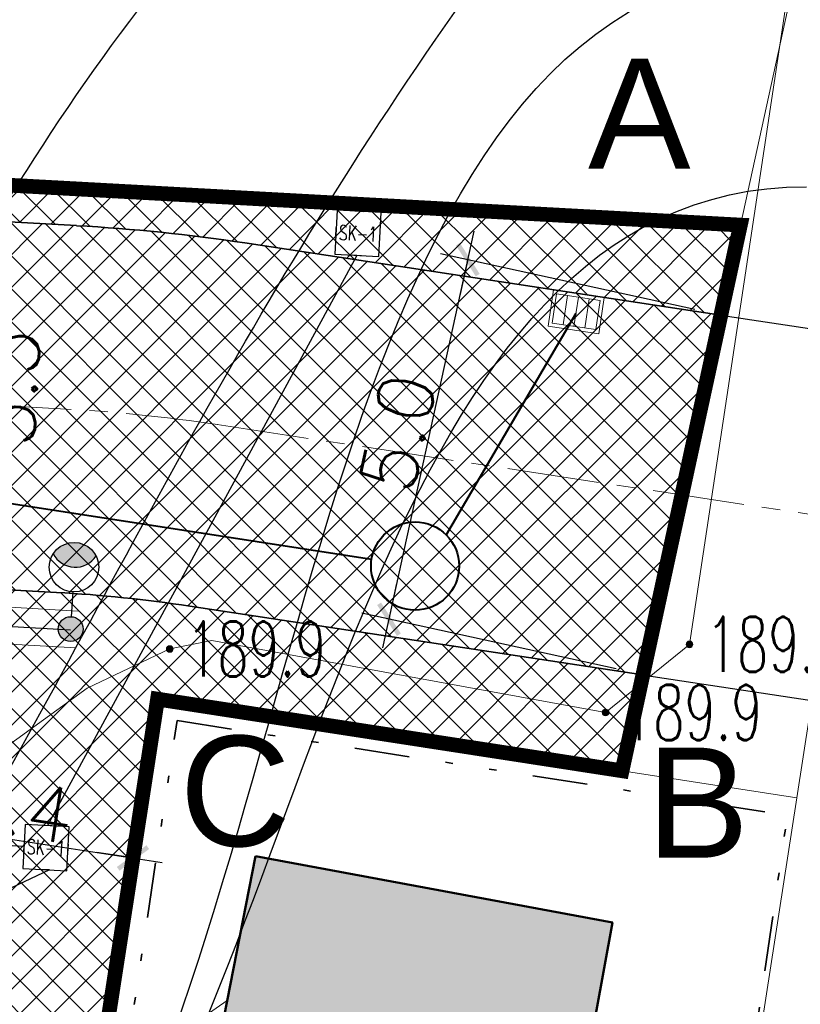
# Model space of a CAD drawing. Header units: metres. Extents: x 5515420 to 5516573, y 5683131 to 5683463.
# Tile 59 of 94: x 5516090 to 5516101, y 5683310 to 5683324. Entities that reach past the tile are written whole.
import ezdxf
from ezdxf import colors
from ezdxf.entities.mleader import LeaderData, LeaderLine
from ezdxf.enums import TextEntityAlignment as Align
from ezdxf.lldxf.tags import DXFTag
from ezdxf.math import Vec2, Vec3

# ---------------------------------------------------------------- set-up
doc = ezdxf.new("R2010")
doc.units = ezdxf.units.M
for name, pattern in [('CENTER', [2, 1.25, -0.25, 0.25, -0.25]), ('L_0_02', [0]), ('L_0_07', [2.25, 0.75, -0.5, 0, -0.5, 0, -0.5])]:
    doc.linetypes.add(name, pattern=pattern)
doc.layers.get('0').update_dxf_attribs({"linetype": 'CONTINUOUS', "lineweight": 18, "true_color": 0x000000})
doc.layers.get('Defpoints').update_dxf_attribs({"linetype": 'CONTINUOUS'})
for name, color, linetype in [('--EL_0', 240, 'CONTINUOUS'), ('--EL_KALBE_Nn', 240, '--LINIA_nN'), ('--EL_LEGENDA', 240, 'CONTINUOUS'), ('--EL_projektowane', 240, 'CONTINUOUS'), ('A-Bilans', 184, 'CONTINUOUS'), ('A-Drogi zjazd', 170, 'CONTINUOUS'), ('A-Granica', 94, 'CENTER'), ('A-Nawierzchnie', 41, 'CONTINUOUS'), ('CEG_SEL_atrybut_bloku1', 7, 'CONTINUOUS'), ('CEG_SEL_atrybut_bloku2', 9, 'CONTINUOUS')]:
    doc.layers.add(name, color=color, linetype=linetype)
for name, color, linetype, lineweight in [('A-Drogi', 170, 'CONTINUOUS', 35), ('D-WYMIARY', 7, 'CONTINUOUS', 15), ('DR_wpusty', 154, 'CONTINUOUS', 35), ('RR_kd', 106, 'CONTINUOUS', 40)]:
    doc.layers.add(name, color=color, linetype=linetype, lineweight=lineweight)
for name, color, linetype, lineweight, true_color in [('EGB_Budynek', 7, 'CONTINUOUS', 50, 0x0a0909), ('EGB_DzialkaEwidencyjna', 7, 'L_0_02', 18, 0x000000), ('GES_PrzewodElektroenergetyczny', 1, 'CONTINUOUS', 18, 0xff0000), ('GES_Rzedna', 7, 'CONTINUOUS', 18, 0x000000), ('pzp', 7, 'L_0_07', 35, 0xd200d2)]:
    doc.layers.add(name, color=color, linetype=linetype, lineweight=lineweight, true_color=true_color)
doc.layers.get('0').off()
doc.styles.add('CP_ATTR', font='romans.shx', dxfattribs={"bigfont": '@extfont2.shx'})
doc.styles.add('GEO-INFO', font='arial.ttf')
doc.styles.add('ROMANS', font='romans', dxfattribs={"width": 0.9, "oblique": 15})
doc.styles.add('romansshx', font='ROMANS.SHX', dxfattribs={"width": 0.6})
doc.styles.get("Standard").update_dxf_attribs({"font": 'simplex.shx'})
tags = doc.linetypes.add('--LINIA_nN', pattern='A,0.5,-0.2,["nN",Standard,S=0.1,R=0,X=-0.1,Y=-0.05],-0.25', length=0.95).pattern_tags.tags
tags[6] = DXFTag(74, 10)
tags = doc.linetypes.add('--LINIA_t', pattern='A,0.5,-0.2,["t",Standard,S=0.1,R=0,X=0,Y=-0.05],-0.25', length=0.95).pattern_tags.tags
tags[6] = DXFTag(74, 10)
doc.dimstyles.get("Standard").update_dxf_attribs({"dimtxt": 0.18, "dimasz": 0.18, "dimexe": 0.18, "dimexo": 0.0625, "dimgap": 0.09, "dimtad": 0, "dimtih": 1, "dimtoh": 1, "dimdec": 4, "dimzin": 0, "dimdsep": 46, "dimtxsty": 'Standard', "dimcen": 0.09, "dimadec": 0, "dimazin": 0, "dimtfac": 1, "dimtdec": 4, "dimtofl": 0, "dimtmove": 0, "dimatfit": 3, "dimfxl": 1, "dimtolj": 1, "dimtzin": 0, "dimarcsym": 0})

# ---------------------------------------------------------------- blocks, each defined once
blk = doc.blocks.new('L_0_02_2')
at = {"color": 0}
blk.add_point((0, 0), dxfattribs=at)
blk = doc.blocks.new('L_0_02_1')
at = {"color": 0}
blk.add_point((0, 0), dxfattribs=at)
blk = doc.blocks.new('SUPS01_03')
at = {"linetype": 'Continuous', "lineweight": 13}
blk.add_hatch(color=0, dxfattribs=at).paths.add_polyline_path([(0, -0.091, 1), (0, 0.091, 1)])
at = {"color": 0, "linetype": 'Continuous', "lineweight": 13}
blk.add_circle((0, 0), 0.0906, dxfattribs=at)
blk = doc.blocks.new('_ARCHTICK')
at = {"color": 0, "linetype": 'ByBlock', "lineweight": -2}
blk.add_line((0, 0), (-1, 0), dxfattribs=at)
blk.add_solid([(0.398, 0.309), (0.309, 0.398), (-0.309, -0.398), (-0.398, -0.309)], dxfattribs=at)
blk = doc.blocks.new('*D272')
at = {"layer": 'D-WYMIARY', "color": 14, "lineweight": -2}
for p, q in [((5516089.383, 5683315.402), (5516089.726, 5683321.693)), ((5516088.969, 5683321.333), (5516090.083, 5683321.272)), ((5516088.67, 5683315.841), (5516089.784, 5683315.781))]:
    blk.add_line(p, q, dxfattribs=at)
at = {"layer": 'Defpoints', "color": 0}
for p in [(5516088.607, 5683321.353), (5516089.704, 5683321.293), (5516088.308, 5683315.861)]:
    blk.add_point(p, dxfattribs=at)
at = {"layer": 'D-WYMIARY', "color": 14, "lineweight": -2, "xscale": 0.5, "yscale": 0.5, "zscale": 0.5}
for p, rotation in [((5516089.704, 5683321.293), 86.88069588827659), ((5516089.405, 5683315.801), 266.8806958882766)]:
    blk.add_blockref('_ARCHTICK', p, dxfattribs=dict(at, rotation=rotation))
at = {"layer": 'D-WYMIARY', "color": 50, "linetype": 'ByBlock', "insert": (5516089.979, 5683318.524), "char_height": 0.75, "attachment_point": 5, "rotation": 86.8807}
blk.add_mtext('\\A1;5.5', dxfattribs=at)
blk = doc.blocks.new('*D712')
at = {"layer": 'D-WYMIARY', "color": 14, "lineweight": -2}
for p, q in [((5516073.056, 5683311.889), (5516072.392, 5683307.61)), ((5516072.055, 5683308.047), (5516090.982, 5683305.111)), ((5516090.533, 5683304.823), (5516090.529, 5683304.797))]:
    blk.add_line(p, q, dxfattribs=at)
at = {"layer": 'Defpoints', "color": 0}
for p in [(5516073.112, 5683312.247), (5516090.587, 5683305.172), (5516090.588, 5683305.181)]:
    blk.add_point(p, dxfattribs=at)
at = {"layer": 'D-WYMIARY', "color": 14, "lineweight": -2, "xscale": 0.5, "yscale": 0.5, "zscale": 0.5}
for p, rotation in [((5516072.451, 5683307.985), 171.1838518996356), ((5516090.587, 5683305.172), 351.1838518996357)]:
    blk.add_blockref('_ARCHTICK', p, dxfattribs=dict(at, rotation=rotation))
at = {"layer": 'D-WYMIARY', "color": 50, "linetype": 'ByBlock', "insert": (5516081.454, 5683306.159), "char_height": 0.75, "attachment_point": 5, "rotation": 351.1839}
blk.add_mtext('\\A1;18.4', dxfattribs=at)
blk = doc.blocks.new('*D716')
at = {"layer": 'D-WYMIARY', "color": 14, "lineweight": -2}
for p, q in [((5516088.091, 5683311.227), (5516088.367, 5683313.013)), ((5516087.914, 5683312.698), (5516092.055, 5683312.058)), ((5516091.442, 5683310.709), (5516091.718, 5683312.495))]:
    blk.add_line(p, q, dxfattribs=at)
at = {"layer": 'Defpoints', "color": 0}
for p in [(5516091.66, 5683312.12), (5516088.036, 5683310.868), (5516091.387, 5683310.351)]:
    blk.add_point(p, dxfattribs=at)
at = {"layer": 'D-WYMIARY', "color": 14, "lineweight": -2, "xscale": 0.5, "yscale": 0.5, "zscale": 0.5}
for p, rotation in [((5516088.309, 5683312.637), 171.2175299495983), ((5516091.66, 5683312.12), 351.2175299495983)]:
    blk.add_blockref('_ARCHTICK', p, dxfattribs=dict(at, rotation=rotation))
at = {"layer": 'D-WYMIARY', "color": 50, "linetype": 'ByBlock', "insert": (5516090.05, 5683312.798), "char_height": 0.75, "attachment_point": 5, "rotation": 351.2175}
blk.add_mtext('\\A1;3.4', dxfattribs=at)
blk = doc.blocks.new('*D820')
at = {"layer": 'D-WYMIARY', "color": 14, "lineweight": -2}
for p, q in [((5516095.06, 5683314.98), (5516096.305, 5683320.655)), ((5516099.31, 5683319.587), (5516095.848, 5683320.346)), ((5516098.237, 5683314.693), (5516094.775, 5683315.452))]:
    blk.add_line(p, q, dxfattribs=at)
at = {"layer": 'Defpoints', "color": 0}
for p in [(5516096.219, 5683320.265), (5516099.664, 5683319.51), (5516098.591, 5683314.615)]:
    blk.add_point(p, dxfattribs=at)
at = {"layer": 'D-WYMIARY', "color": 14, "lineweight": -2, "xscale": 0.5, "yscale": 0.5, "zscale": 0.5}
for p, rotation in [((5516096.219, 5683320.265), 77.63587213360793), ((5516095.146, 5683315.37), 257.635872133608)]:
    blk.add_blockref('_ARCHTICK', p, dxfattribs=dict(at, rotation=rotation))
at = {"layer": 'D-WYMIARY', "color": 50, "linetype": 'ByBlock', "insert": (5516095.267, 5683317.909), "char_height": 0.75, "attachment_point": 5, "rotation": 77.6359}
blk.add_mtext('\\A1;5.0', dxfattribs=at)
blk = doc.blocks.new('*D903')
at = {"layer": 'D-WYMIARY', "color": 14, "lineweight": -2}
for p, q in [((5516058.587, 5683318.539), (5516109.046, 5683427.392)), ((5516122.905, 5683420.527), (5516108.533, 5683427.189)), ((5516072.783, 5683312.4), (5516058.41, 5683319.062))]:
    blk.add_line(p, q, dxfattribs=at)
at = {"layer": 'Defpoints', "color": 0}
for p in [(5516108.877, 5683427.03), (5516123.234, 5683420.375), (5516073.112, 5683312.247)]:
    blk.add_point(p, dxfattribs=at)
at = {"layer": 'D-WYMIARY', "color": 14, "lineweight": -2, "xscale": 0.5, "yscale": 0.5, "zscale": 0.5}
for p, rotation in [((5516108.877, 5683427.03), 65.12995453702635), ((5516058.755, 5683318.902), 245.1299545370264)]:
    blk.add_blockref('_ARCHTICK', p, dxfattribs=dict(at, rotation=rotation))
at = {"layer": 'D-WYMIARY', "color": 50, "linetype": 'ByBlock', "insert": (5516083.431, 5683373.145), "char_height": 0.75, "attachment_point": 5, "rotation": 65.13}
blk.add_mtext('\\A1;119.2', dxfattribs=at)
blk = doc.blocks.new('21-15-CZ_PAR_ZT15_PZT - A-PZT_09-05-2022 - wyczyszczone_dwg__U11-V68-A-PZT')
at = {"layer": 'DR_wpusty', "lineweight": 9}
for p, q in [((0.142, 0.206), (-0.237, 0.079)), ((0.19, 0.064), (-0.19, -0.064)), ((0.237, -0.078), (-0.142, -0.206))]:
    blk.add_line(p, q, dxfattribs=at)
at = {"layer": 'DR_wpusty', "lineweight": 9, "flags": 128}
blk.add_lwpolyline([(-0.126, -0.411), (0.348, -0.252), (0.125, 0.411), (-0.348, 0.252)], close=True, dxfattribs=at)
blk.add_lwpolyline([(0.285, -0.221), (-0.094, -0.348), (-0.285, 0.221), (0.094, 0.348), (0.285, -0.221)], dxfattribs=at)
blk = doc.blocks.new('oprawa zewnetrzna stojaca')
for points in [[(2.625, 0, 0.267949), (2.25, 0.65, 0.57735), (2.25, -0.65, 0.267949)], [(0.375, 0, 1), (-0.375, 0, 1)]]:
    blk.add_hatch(color=256).paths.add_polyline_path(points)
blk.add_line((1.125, 0), (0.375, 0))
for centre, radius in [((1.875, 0), 0.75), ((0, 0), 0.375)]:
    blk.add_circle(centre, radius)
blk.add_arc((2.625, 0), 0.75, 120, 240)
at = {"layer": 'CEG_SEL_atrybut_bloku1', "style": 'ROMANS', "width": 0.6, "flags": 8}
blk.add_attdef('TYP', text='', height=1, dxfattribs=at).set_placement((1.873, 0.9), align=Align.CENTER)
at = {"layer": 'CEG_SEL_atrybut_bloku2', "style": 'ROMANS', "width": 0.6, "flags": 8}
for tag, p in [('OPIS1', (1.873, -1.638)), ('OPIS2', (1.873, -2.499))]:
    blk.add_attdef(tag, text='', height=0.75, dxfattribs=at).set_placement(p, align=Align.CENTER)
blk = doc.blocks.new('STUDNIA_SK_1')
blk.add_lwpolyline([(17076.3, -4459.7), (17136.3, -4459.7), (17136.3, -4399.7), (17076.3, -4399.7)], close=True)
for points in [[(17112.6, -4399.7), (17100.1, -4399.7)], [(17076.3, -4435.9), (17076.3, -4423.4)], [(17136.3, -4435.9), (17136.3, -4423.4)], [(17112.6, -4459.7), (17100.1, -4459.7)]]:
    blk.add_lwpolyline(points)
at = {"linetype": 'Continuous', "style": 'romansshx', "width": 0.7}
blk.add_text('SK-1', height=20, rotation=360, dxfattribs=at).set_placement((17106.3, -4429.7), align=Align.MIDDLE)

msp = doc.modelspace()

# ---------------------------------------------------------------- hatches: boundary and pattern name
at = {"layer": 'A-Nawierzchnie', "linetype": 'ByBlock', "true_color": 0xb7e0ab, "transparency": 33554687}
h = msp.add_hatch(dxfattribs=at)
h.set_pattern_fill('ANSI37', color=9, scale=0.1, style=0)
h.set_pattern_definition([(45, (615.27432, 129.31925), (-0.224506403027, 0.224506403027), []), (135, (615.27432, 129.31925), (-0.224506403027, -0.224506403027), [])])
h.paths.add_polyline_path([(5516099.664, 5683319.51), (5516093.181, 5683320.492, 0.024008), (5516090.889, 5683320.728), (5516071.667, 5683321.776, -0.024847), (5516069.296, 5683322.023), (5516062.303, 5683323.109, -0.363827), (5516061.033, 5683324.559), (5516063.231, 5683324.231), (5516064.491, 5683332.647), (5516062.295, 5683332.975), (5516065.443, 5683353.379, 0.414214), (5516062.934, 5683356.801), (5516050.09, 5683358.776, 0.414195), (5516046.669, 5683356.267), (5516042.257, 5683327.599, 0.414232), (5516044.766, 5683324.178), (5516053.344, 5683322.858, -0.020079), (5516053.58, 5683322.812), (5516052.669, 5683316.936), (5516054.151, 5683316.706), (5516053.921, 5683315.224), (5516046.954, 5683316.304), (5516046.534, 5683313.591), (5516044.962, 5683313.835), (5516043.962, 5683307.382), (5516045.533, 5683307.139), (5516044.093, 5683297.855), (5516044.241, 5683297.832), (5516044.011, 5683296.349), (5516069.872, 5683292.338), (5516070.102, 5683293.821), (5516070.25, 5683293.798), (5516071.69, 5683303.082), (5516073.261, 5683302.838), (5516074.262, 5683309.291), (5516072.691, 5683309.535), (5516073.112, 5683312.247), (5516066.145, 5683313.328), (5516066.375, 5683314.81), (5516068.141, 5683314.536), (5516068.713, 5683314.453), (5516069.444, 5683314.362), (5516070.422, 5683314.267), (5516071.256, 5683314.211), (5516075.586, 5683313.975), (5516074.85, 5683300.465), (5516082.257, 5683299.38), (5516080.797, 5683289.416), (5516090.875, 5683287.94), (5516092.61, 5683299.784), (5516076.426, 5683302.154), (5516076.853, 5683309.98), (5516087.949, 5683309.371), (5516088.305, 5683315.861), (5516090.617, 5683315.735, -0.024008), (5516092.431, 5683315.549), (5516098.599, 5683314.614), (5516098.319, 5683313.307), (5516091.994, 5683314.283), (5516090.391, 5683303.903), (5516099.094, 5683302.561), (5516096.497, 5683285.747), (5516069.795, 5683289.868), (5516048.343, 5683290.099), (5516034.966, 5683291.964), (5516037.043, 5683305.716), (5516039.999, 5683324.309), (5516043.122, 5683343.076), (5516045.797, 5683360.442), (5516068.333, 5683356.976), (5516067.98, 5683322.477), (5516099.93, 5683320.736)])
at = {"layer": 'A-Nawierzchnie', "linetype": 'ByBlock', "true_color": 0xcbd1d0, "transparency": 33554687}
h = msp.add_hatch(dxfattribs=at)
h.set_pattern_fill('ANSI37', color=254, scale=0.1, style=0)
h.set_pattern_definition([(45, (0, 0), (-0.224506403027, 0.224506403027), []), (135, (0, 0), (-0.224506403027, -0.224506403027), [])])
h.paths.add_polyline_path([(5516068.531, 5683317.082), (5516059.777, 5683318.441, -0.227866), (5516055.493, 5683321.385, 0.228224), (5516053.346, 5683322.858), (5516044.769, 5683324.177, -0.414232), (5516042.26, 5683327.599), (5516046.671, 5683356.267, -0.414195), (5516050.092, 5683358.776), (5516062.936, 5683356.8, -0.414214), (5516065.446, 5683353.379), (5516061.053, 5683324.819, 0.413846), (5516062.305, 5683323.108), (5516069.298, 5683322.023, 0.024847), (5516071.669, 5683321.775), (5516090.892, 5683320.728, -0.024008), (5516093.183, 5683320.492), (5516099.664, 5683319.51), (5516098.602, 5683314.613), (5516092.434, 5683315.549, 0.024008), (5516090.62, 5683315.735), (5516071.397, 5683316.783, -0.024819), (5516068.535, 5683317.082)])
h.paths.add_polyline_path([(5516047.432, 5683328.326), (5516056.323, 5683326.959, 0.414214), (5516056.893, 5683327.377), (5516060.694, 5683352.086, 0.414214), (5516060.276, 5683352.657), (5516051.385, 5683354.024, 0.414214), (5516050.814, 5683353.606), (5516047.014, 5683328.897, 0.414214)], flags=16)
at = {"layer": 'EGB_Budynek', "linetype": 'Continuous', "lineweight": 50, "true_color": 0xffffff}
msp.add_hatch(color=7, dxfattribs=at).paths.add_polyline_path([(5516093.328, 5683312.144), (5516098.187, 5683311.24), (5516097.263, 5683306.171), (5516092.342, 5683307.115)])

# ---------------------------------------------------------------- linework, layer by layer
at = {"layer": '--EL_LEGENDA', "linetype": '--LINIA_nN', "ltscale": 5}
msp.add_lwpolyline([(5516073.854, 5683316.199), (5516090.81, 5683315.227)], dxfattribs=at)
at = {"layer": 'A-Drogi', "linetype": 'ByBlock'}
for p, q in [((5516071.669, 5683321.775), (5516090.892, 5683320.728)), ((5516093.183, 5683320.492), (5516099.664, 5683319.51)), ((5516088.308, 5683315.861), (5516090.62, 5683315.735)), ((5516092.434, 5683315.549), (5516098.602, 5683314.613))]:
    msp.add_line(p, q, dxfattribs=at)
at = {"layer": 'A-Drogi', "color": 141, "linetype": 'CENTER', "lineweight": 15}
for p, q in [((5516071.885, 5683319.26), (5516090.756, 5683318.231)), ((5516092.808, 5683318.02), (5516103.647, 5683316.377))]:
    msp.add_line(p, q, dxfattribs=at)
at = {"layer": 'A-Drogi', "linetype": 'ByBlock'}
for radius in [24, 19]:
    msp.add_arc((5516089.586, 5683296.763), radius, 81.3795, 86.8807, dxfattribs=at)
at = {"layer": 'A-Drogi', "color": 141, "linetype": 'CENTER', "lineweight": 15}
msp.add_arc((5516089.586, 5683296.763), 21.5, 81.3795, 86.8807, dxfattribs=at)
at = {"layer": 'A-Drogi zjazd', "linetype": 'ByBlock'}
for p, q in [((5516099.664, 5683319.51), (5516102.498, 5683319.08)), ((5516098.591, 5683314.615), (5516101.803, 5683314.128))]:
    msp.add_line(p, q, dxfattribs=at)
at = {"layer": 'A-Granica', "lineweight": 13, "ltscale": 2}
msp.add_lwpolyline([(5516043.122, 5683343.076, 0.2, 0.2, 0), (5516045.797, 5683360.442, 0.2, 0.2, 0), (5516068.333, 5683356.976, 0.2, 0.2, 0), (5516067.98, 5683322.477, 0.2, 0.2, 0), (5516099.93, 5683320.736, 0.2, 0.2, 0), (5516098.319, 5683313.307, 0.2, 0.2, 0), (5516091.994, 5683314.283, 0.2, 0.2, 0), (5516090.391, 5683303.903, 0.2, 0.2, 0), (5516099.094, 5683302.561, 0.2, 0.2, 0), (5516096.497, 5683285.747, 0.2, 0.2, 0), (5516069.795, 5683289.868, 0.2, 0.2, 0), (5516048.343, 5683290.099, 0.2, 0.2, 0), (5516034.966, 5683291.964, 0.2, 0.2, 0), (5516037.043, 5683305.716, 0.2, 0.2, 0), (5516039.999, 5683324.309, 0.2, 0.2, 0)], format="xyseb", close=True, dxfattribs=at)
at = {"layer": 'EGB_Budynek', "linetype": 'Continuous', "lineweight": 50, "flags": 128}
msp.add_lwpolyline([(5516093.328, 5683312.144), (5516098.187, 5683311.24), (5516097.263, 5683306.171), (5516092.342, 5683307.115)], close=True, dxfattribs=at)
at = {"layer": 'EGB_DzialkaEwidencyjna', "linetype": 'CONTINUOUS', "lineweight": 18}
for p, q in [((5516106.569, 5683351.097), (5516099.93, 5683320.736)), ((5516099.93, 5683320.736), (5516106.569, 5683351.097)), ((5516106.569, 5683351.097), (5516100.698, 5683312.941)), ((5516099.93, 5683320.736), (5516067.98, 5683322.477)), ((5516067.98, 5683322.477), (5516099.93, 5683320.736)), ((5516098.319, 5683313.307), (5516099.93, 5683320.736)), ((5516099.93, 5683320.736), (5516098.319, 5683313.307)), ((5516091.994, 5683314.283), (5516090.391, 5683303.903)), ((5516090.391, 5683303.903), (5516091.994, 5683314.283)), ((5516098.319, 5683313.307), (5516091.994, 5683314.283)), ((5516091.994, 5683314.283), (5516098.319, 5683313.307)), ((5516100.698, 5683312.941), (5516098.319, 5683313.307)), ((5516098.319, 5683313.307), (5516100.698, 5683312.941)), ((5516100.698, 5683312.941), (5516099.094, 5683302.561))]:
    msp.add_line(p, q, dxfattribs=at)
at = {"layer": 'GES_PrzewodElektroenergetyczny', "color": 1, "linetype": 'Continuous', "lineweight": 18, "true_color": 0xff0000, "flags": 128}
msp.add_lwpolyline([(5516092.943, 5683310.179), (5516091.17, 5683308.945), (5516088.183, 5683310.57), (5516087.522, 5683311.532), (5516087.925, 5683312.179), (5516091.036, 5683314.43), (5516092.16, 5683314.965), (5516092.734, 5683315.079), (5516098.095, 5683314.101), (5516099.236, 5683315.028), (5516104.149, 5683347.6), (5516104.316, 5683348.955), (5516105.199, 5683349.333), (5516107.814, 5683349.595), (5516108.822, 5683350.613), (5516110.728, 5683353.562), (5516111.93, 5683360.908), (5516112.918, 5683368.417)], dxfattribs=at)
msp.add_lwpolyline([(5516092.943, 5683310.179), (5516091.17, 5683308.945), (5516088.183, 5683310.57), (5516087.522, 5683311.532), (5516087.925, 5683312.179), (5516091.036, 5683314.43), (5516092.16, 5683314.965), (5516092.734, 5683315.079), (5516098.095, 5683314.101), (5516099.236, 5683315.028), (5516104.149, 5683347.6), (5516104.316, 5683348.955), (5516105.199, 5683349.333), (5516107.814, 5683349.595), (5516108.822, 5683350.613), (5516110.728, 5683353.562), (5516111.93, 5683360.908), (5516112.918, 5683368.417)], dxfattribs=at)
at = {"layer": 'GES_Rzedna', "color": 1, "true_color": 0xff0000}
for p in [(5516099.236, 5683315.028), (5516092.16, 5683314.965), (5516098.095, 5683314.101)]:
    msp.add_point(p, dxfattribs=at)
at = {"layer": 'pzp', "lineweight": 35, "flags": 128}
msp.add_lwpolyline([(5516092.26, 5683313.99), (5516100.57, 5683312.7), (5516099.11, 5683302.67), (5516090.77, 5683304.1), (5516092.26, 5683313.99)], dxfattribs=at)

# ---------------------------------------------------------------- block references
at = {"layer": '--EL_LEGENDA', "xscale": 0.4500000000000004, "yscale": 0.4500000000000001, "zscale": 0.4500000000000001, "rotation": 86.88069590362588}
msp.add_blockref('oprawa zewnetrzna stojaca', (5516090.811, 5683315.236), dxfattribs=at)
at = {"layer": 'DR_wpusty', "rotation": 242.806661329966}
msp.add_blockref('21-15-CZ_PAR_ZT15_PZT - A-PZT_09-05-2022 - wyczyszczone_dwg__U11-V68-A-PZT', (5516097.694, 5683319.555), dxfattribs=at)
at = {"layer": 'EGB_DzialkaEwidencyjna', "color": 18, "linetype": 'Continuous', "true_color": 0x000000, "xscale": 0.5, "yscale": 0.5, "zscale": 0.5}
for name, p, rotation in [('L_0_02_2', (5516099.93, 5683320.736), 77.66000000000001), ('L_0_02_1', (5516099.93, 5683320.736), 176.88), ('L_0_02_1', (5516099.93, 5683320.736), 77.66000000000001), ('L_0_02_2', (5516099.93, 5683320.736), 257.77), ('L_0_02_2', (5516099.93, 5683320.736), 176.88), ('L_0_02_1', (5516099.93, 5683320.736), 257.77), ('L_0_02_2', (5516091.994, 5683314.283), 351.23), ('L_0_02_1', (5516091.994, 5683314.283), 261.22), ('L_0_02_1', (5516091.994, 5683314.283), 351.23), ('L_0_02_2', (5516091.994, 5683314.283), 261.22), ('L_0_02_2', (5516098.319, 5683313.307), 351.26), ('L_0_02_1', (5516098.319, 5683313.307), 77.77), ('L_0_02_2', (5516098.319, 5683313.307), 77.77), ('L_0_02_1', (5516098.319, 5683313.307), 171.23), ('L_0_02_2', (5516098.319, 5683313.307), 171.23), ('L_0_02_1', (5516098.319, 5683313.307), 351.26), ('L_0_02_2', (5516100.698, 5683312.941), 81.25), ('L_0_02_1', (5516100.698, 5683312.941), 171.26), ('L_0_02_2', (5516100.698, 5683312.941), 171.26), ('L_0_02_1', (5516100.698, 5683312.941), 261.22)]:
    msp.add_blockref(name, p, dxfattribs=dict(at, rotation=rotation))
at = {"layer": 'GES_Rzedna', "color": 1, "linetype": 'Continuous', "true_color": 0xff0000, "xscale": 0.5, "yscale": 0.5, "zscale": 0.5}
for p in [(5516092.16, 5683314.965), (5516099.236, 5683315.028), (5516098.095, 5683314.101)]:
    msp.add_blockref('SUPS01_03', p, dxfattribs=at)

# ---------------------------------------------------------------- texts
at = {"layer": 'A-Bilans', "linetype": 'ByBlock', "char_height": 1.5, "width": 2.44542, "attachment_point": 1, "style": 'GEO-INFO'}
for s, insert in [('A', (5516097.855, 5683323.003, -10.3)), ('C', (5516092.294, 5683313.782, -10.3)), ('B', (5516098.65, 5683313.623, -10.3))]:
    msp.add_mtext(s, dxfattribs=dict(at, insert=insert))
at = {"layer": 'GES_Rzedna', "color": 1, "lineweight": 15, "true_color": 0xff0000, "width": 0.66}
for s, p in [('189.7', (5516099.461, 5683315.028)), ('189.9', (5516092.385, 5683314.965)), ('189.9', (5516098.32, 5683314.101))]:
    msp.add_text(s, height=0.75, dxfattribs=at).set_placement(p, align=Align.MIDDLE_LEFT)

# ---------------------------------------------------------------- dimensions: what is measured, and where the dimension line sits
at = {"layer": 'D-WYMIARY'}
for p1, p2, distance, picture, middle in [((5516073.112, 5683312.247), (5516123.234, 5683420.375), 15.824, '*D903', (5516083.431, 5683373.145)), ((5516088.308, 5683315.861), (5516088.607, 5683321.353), -1.098, '*D272', (5516089.979, 5683318.524)), ((5516098.591, 5683314.615), (5516099.664, 5683319.51), 3.527, '*D820', (5516095.267, 5683317.909)), ((5516088.036, 5683310.868), (5516091.387, 5683310.351), 1.79, '*D716', (5516090.05, 5683312.798))]:
    dim = msp.add_aligned_dim(p1=p1, p2=p2, distance=distance, dimstyle='Standard', override={"dimtxt": 0.75, "dimasz": 0.5, "dimexe": 0.38, "dimexo": 0.3625, "dimgap": 0.05, "dimtad": 2, "dimtih": 0, "dimdec": 1, "dimblk": 'ARCHTICK', "dimblk1": 'ARCHTICK', "dimblk2": 'ARCHTICK', "dimdle": 0.4, "dimclrd": 14, "dimclre": 14, "dimclrt": 50, "dimtvp": 0.3}, dxfattribs=at)
    dim.commit()
    dim.dimension.update_dxf_attribs({"geometry": picture, "text_midpoint": middle})
dim = msp.add_linear_dim(base=(5516090.587, 5683305.172), p1=(5516073.112, 5683312.247), p2=(5516090.588, 5683305.181), angle=351.1839, dimstyle='Standard', override={"dimtxt": 0.75, "dimasz": 0.5, "dimexe": 0.38, "dimexo": 0.3625, "dimgap": 0.05, "dimtad": 2, "dimtih": 0, "dimdec": 1, "dimblk": 'ARCHTICK', "dimblk1": 'ARCHTICK', "dimblk2": 'ARCHTICK', "dimdle": 0.4, "dimclrd": 14, "dimclre": 14, "dimclrt": 50, "dimtvp": 0.3}, dxfattribs=at)
dim.commit()
dim.dimension.update_dxf_attribs({"geometry": '*D712', "text_midpoint": (5516081.454, 5683306.159)})

# ---------------------------------------------------------------- next in the draw order: leaders
at = {"layer": '--EL_0', "lineweight": 13}
ml = msp.add_multileader_mtext('Standard', dxfattribs=at)
ml.set_content('{\\W0.7;\\C255;Stacja ładowania EV}', color=256, style='CP_ATTR')
ml.set_leader_properties()
ml.build(insert=Vec2(0, 0))
ml.multileader.update_dxf_attribs({"leader_type": 2, "has_text_frame": 1, "text_left_attachment_type": 2, "text_right_attachment_type": 2, "dogleg_length": 0.0000005, "arrow_head_size": 0.5})
ctx = ml.context
ctx.base_point, ctx.char_height, ctx.arrow_head_size, ctx.landing_gap_size, ctx.plane_origin, ctx.plane_x_axis, ctx.plane_y_axis = Vec3(5516100.845, 5683327.205), 0.75, 0.5, 0.25, Vec3(5516112.337, 5683343.826), Vec3(0.966341, 0.257265), Vec3(-0.257265, 0.966341)
ctx.left_attachment, ctx.right_attachment = 2, 2
notes = []
notes.append((ctx, [(0, (1, 1, 0), (5516100.795, 5683327.207), (1, 0), 0.05, [(0, [(5516088.71, 5683311.102), (5516095.785, 5683323.267)], 0, [])])]))
ctx.mtext.insert, ctx.mtext.line_spacing_factor, ctx.mtext.flow_direction = Vec3(5516101.095, 5683327.705), 0.9, 5
ctx.mtext.has_bg_fill, ctx.mtext.bg_color, ctx.mtext.bg_scale_factor, ctx.mtext.bg_transparency, ctx.mtext.use_window_bg_color = 1, -1027028792, 1.5, 0, 1
for ctx, leaders in notes:
    for number, flags, end, landing, length, lines in leaders:
        leader = LeaderData()
        leader.index, (leader.has_last_leader_line, leader.has_dogleg_vector, leader.attachment_direction) = number, flags
        leader.last_leader_point, leader.dogleg_vector, leader.dogleg_length = Vec3(end), Vec3(landing), length
        for number, points, colour, breaks in lines:
            line = LeaderLine()
            line.index, line.vertices, line.color, line.breaks = number, Vec3.list(points), colors.encode_raw_color(colour), breaks
            leader.lines.append(line)
        ctx.leaders.append(leader)

# ---------------------------------------------------------------- next in the draw order: linework, layer by layer
at = {"layer": '--EL_KALBE_Nn', "linetype": '--LINIA_t', "ltscale": 10}
msp.add_lwpolyline([(5516090.523, 5683311.959), (5516088.699, 5683311.096)], dxfattribs=at)
at = {"layer": '--EL_LEGENDA', "linetype": '--LINIA_t', "ltscale": 5}
msp.add_lwpolyline([(5516090.178, 5683312.278), (5516072.474, 5683313.246)], dxfattribs=at)

# ---------------------------------------------------------------- next in the draw order: leaders
at = {"layer": '--EL_0', "lineweight": 13}
ml = msp.add_multileader_mtext('Standard', dxfattribs=at)
ml.set_content('{\\W0.7;\\C255;Miejsca parkingowe przeznaczone do\\Pładowania pojazdów elektrycznych}', color=256, style='CP_ATTR')
ml.set_leader_properties()
ml.build(insert=Vec2(0, 0))
ml.multileader.update_dxf_attribs({"leader_type": 2, "has_text_frame": 1, "text_left_attachment_type": 2, "text_right_attachment_type": 2, "dogleg_length": 0.0000005, "arrow_head_size": 0.5})
ctx = ml.context
ctx.base_point, ctx.char_height, ctx.arrow_head_size, ctx.landing_gap_size, ctx.plane_origin, ctx.plane_x_axis, ctx.plane_y_axis = Vec3(5516100.847, 5683329.481), 0.75, 0.5, 0.25, Vec3(5516080.33, 5683315.035), Vec3(0.966341, 0.257265), Vec3(-0.257265, 0.966341)
ctx.left_attachment, ctx.right_attachment = 2, 2
notes = []
notes.append((ctx, [(0, (1, 1, 0), (5516100.797, 5683329.482), (1, 0), 0.05, [(0, [(5516085.812, 5683314.249), (5516093.379, 5683325.587)], 0, [])])]))
ctx.mtext.insert, ctx.mtext.line_spacing_factor, ctx.mtext.flow_direction = Vec3(5516101.097, 5683330.544), 0.9, 5
ctx.mtext.has_bg_fill, ctx.mtext.bg_color, ctx.mtext.bg_scale_factor, ctx.mtext.bg_transparency, ctx.mtext.use_window_bg_color = 1, -1027028792, 1.5, 0, 1
for ctx, leaders in notes:
    for number, flags, end, landing, length, lines in leaders:
        leader = LeaderData()
        leader.index, (leader.has_last_leader_line, leader.has_dogleg_vector, leader.attachment_direction) = number, flags
        leader.last_leader_point, leader.dogleg_vector, leader.dogleg_length = Vec3(end), Vec3(landing), length
        for number, points, colour, breaks in lines:
            line = LeaderLine()
            line.index, line.vertices, line.color, line.breaks = number, Vec3.list(points), colors.encode_raw_color(colour), breaks
            leader.lines.append(line)
        ctx.leaders.append(leader)

# ---------------------------------------------------------------- next in the draw order: leaders
ml = msp.add_multileader_mtext('Standard', dxfattribs=at)
ml.set_content('{\\W0.7;\\C255;Złącze kablowe ZK2a zgodnie z warunkami technicznymi przyłączenia nr\\PWP/013723/2025/O01R02 z dnia 23.02.2025r\\PLokalizacja orientacyjna - w zakresie Tauron - Dystrybucja}', color=256, style='CP_ATTR')
ml.set_leader_properties()
ml.build(insert=Vec2(0, 0))
ml.multileader.update_dxf_attribs({"leader_type": 2, "has_text_frame": 1, "text_left_attachment_type": 2, "text_right_attachment_type": 2, "dogleg_length": 0.0000005, "arrow_head_size": 0.5})
ctx = ml.context
ctx.base_point, ctx.char_height, ctx.arrow_head_size, ctx.landing_gap_size, ctx.plane_origin = Vec3(5516100.831, 5683324.267), 0.75, 0.5, 0.25, Vec3(5516124.598, 5683324.362)
ctx.left_attachment, ctx.right_attachment = 2, 2
notes = []
notes.append((ctx, [(0, (1, 1, 0), (5516100.831, 5683324.267), (1, 0), 0.0000005, [(0, [(5516090.75, 5683306.583)], 0, [])])]))
ctx.mtext.insert, ctx.mtext.line_spacing_factor, ctx.mtext.flow_direction = Vec3(5516101.081, 5683325.959), 0.9, 5
ctx.mtext.has_bg_fill, ctx.mtext.bg_color, ctx.mtext.bg_scale_factor, ctx.mtext.bg_transparency, ctx.mtext.use_window_bg_color = 1, -1027028792, 1.5, 0, 1
for ctx, leaders in notes:
    for number, flags, end, landing, length, lines in leaders:
        leader = LeaderData()
        leader.index, (leader.has_last_leader_line, leader.has_dogleg_vector, leader.attachment_direction) = number, flags
        leader.last_leader_point, leader.dogleg_vector, leader.dogleg_length = Vec3(end), Vec3(landing), length
        for number, points, colour, breaks in lines:
            line = LeaderLine()
            line.index, line.vertices, line.color, line.breaks = number, Vec3.list(points), colors.encode_raw_color(colour), breaks
            leader.lines.append(line)
        ctx.leaders.append(leader)

# ---------------------------------------------------------------- next in the draw order: leaders
ml = msp.add_multileader_mtext('Standard', dxfattribs=at)
ml.set_content('{\\W0.7;\\C255;Urządzenie wykonawcze przeciwpożarowego wyłącznika prądu UW PWP}', color=256, style='CP_ATTR')
ml.set_leader_properties()
ml.build(insert=Vec2(0, 0))
ml.multileader.update_dxf_attribs({"leader_type": 2, "has_text_frame": 1, "text_left_attachment_type": 2, "text_right_attachment_type": 2, "dogleg_length": 0.05, "arrow_head_size": 0.5})
ctx = ml.context
ctx.base_point, ctx.char_height, ctx.arrow_head_size, ctx.landing_gap_size, ctx.plane_origin, ctx.plane_x_axis, ctx.plane_y_axis = Vec3(5516100.828, 5683321.261), 0.75, 0.5, 0.25, Vec3(5516070.616, 5683315.439), Vec3(0.966341, 0.257265), Vec3(-0.257265, 0.966341)
ctx.left_attachment, ctx.right_attachment = 2, 2
notes = []
notes.append((ctx, [(0, (1, 1, 0), (5516100.778, 5683321.258), (1, 0), 0.05, [(1, [(5516090.691, 5683306.187)], 0, [])])]))
ctx.mtext.insert, ctx.mtext.line_spacing_factor, ctx.mtext.flow_direction = Vec3(5516101.078, 5683321.761), 0.9, 5
ctx.mtext.has_bg_fill, ctx.mtext.bg_color, ctx.mtext.bg_scale_factor, ctx.mtext.bg_transparency, ctx.mtext.use_window_bg_color = 1, -1027028792, 1.5, 0, 1
for ctx, leaders in notes:
    for number, flags, end, landing, length, lines in leaders:
        leader = LeaderData()
        leader.index, (leader.has_last_leader_line, leader.has_dogleg_vector, leader.attachment_direction) = number, flags
        leader.last_leader_point, leader.dogleg_vector, leader.dogleg_length = Vec3(end), Vec3(landing), length
        for number, points, colour, breaks in lines:
            line = LeaderLine()
            line.index, line.vertices, line.color, line.breaks = number, Vec3.list(points), colors.encode_raw_color(colour), breaks
            leader.lines.append(line)
        ctx.leaders.append(leader)

# ---------------------------------------------------------------- next in the draw order: linework, layer by layer
at = {"layer": '--EL_LEGENDA', "linetype": '--LINIA_t', "ltscale": 5}
msp.add_lwpolyline([(5516094.708, 5683320.323), (5516090.494, 5683312.561)], dxfattribs=at)
at = {"layer": '--EL_projektowane', "lineweight": 5}
for p, q in [((5516073.87, 5683316.433), (5516090.914, 5683315.481)), ((5516073.842, 5683315.934), (5516090.886, 5683314.982))]:
    msp.add_line(p, q, dxfattribs=at)
at = {"layer": 'RR_kd'}
for p, q in [((5516097.691, 5683319.533), (5516095.925, 5683316.519)), ((5516094.908, 5683316.185), (5516089.364, 5683317.039))]:
    msp.add_line(p, q, dxfattribs=at)
msp.add_circle((5516095.501, 5683316.094), 0.6, dxfattribs=at)

# ---------------------------------------------------------------- next in the draw order: block references
at = {"layer": '--EL_LEGENDA', "xscale": 0.01, "yscale": 0.01, "zscale": 0.01, "rotation": 356.880625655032}
for p in [(5515926.325, 5683374.162), (5515922.078, 5683365.801)]:
    msp.add_blockref('STUDNIA_SK_1', p, dxfattribs=at)

doc.saveas('drawing.dxf')
